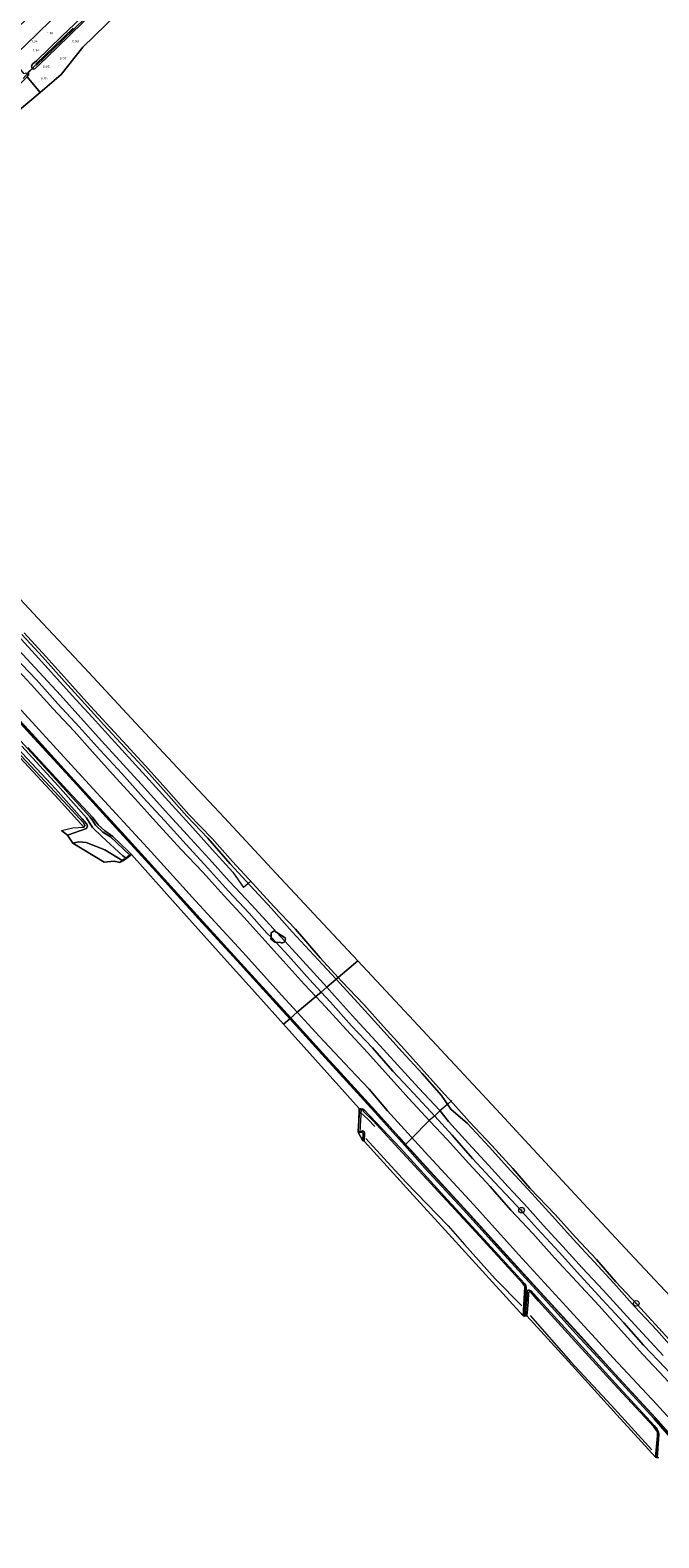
# Model space of a CAD drawing. Extents: x 130905 to 137824, y 412333 to 417928.
# Tile 118 of 256: x 133493 to 133941, y 413049 to 414123. Entities that reach past the tile are written whole.
import ezdxf
from ezdxf.enums import TextEntityAlignment as Align
from ezdxf.lldxf.tags import DXFTag

# ---------------------------------------------------------------- set-up
doc = ezdxf.new("R2010")
doc.units = 0
for name, color, linetype, lineweight in [('B-ME-GR-BOOM-S', 90, 'Continuous', 25), ('B-ME-GR-BOUWLAND_AKKERBOUW-GV', 80, 'Continuous', 13), ('B-ME-GR-GRAS-GV', 60, 'Continuous', 13), ('B-ME-GR-HOUTWAL-GV', 40, 'Continuous', 13), ('B-ME-GW-TALUD_KRUIN-G', 90, 'Continuous', 18), ('B-ME-GW-TALUD_TEEN-G', 90, 'Continuous', 18), ('B-ME-IE-TERREINAFSCHEIDING_DOORGANG-G', 210, 'Continuous', 18), ('B-ME-IE-TERREINAFSCHEIDING_KUNSTMATIG_HEKWERK-G', 20, 'IE-TERREINAFSCHEIDING-KUNSTMATIG', 18), ('B-ME-KG-GRENS_OPNAME-G', 210, 'KG-OPNAME', 18), ('B-ME-KW-KUNSTWERK_DUIKER-G', 170, 'Continuous', 18), ('B-ME-OB-OEVERVOORZIENING-G', 7, 'Continuous', 18), ('B-ME-OG-TERREIN_GROEN-GV', 7, 'Continuous', 18), ('B-ME-OG-WATER_KANAAL-GV', 120, 'Continuous', 18), ('B-ME-OG-WATER_SLOOT-G', 120, 'Continuous', 18), ('B-ME-OG-WATER_SLOOT-GV', 120, 'Continuous', 18), ('B-ME-VH-ONVERHARD-GV', 252, 'Continuous', 18), ('X-XX-AL-HOOGTELABEL-S', 7, 'Continuous', 25)]:
    doc.layers.add(name, color=color, linetype=linetype, lineweight=lineweight)
doc.styles.add('NLCS-ISO-ANNOTATIVE-T18', font='NLCS-ISO.ttf', dxfattribs={"height": 1.8})
doc.styles.get("Standard").update_dxf_attribs({"font": 'arial.ttf'})
doc.linetypes.add('IE-TERREINAFSCHEIDING-KUNSTMATIG', pattern='A,4,[82,NLCS.SHX,S=0.75,R=90,X=0,Y=0],4,-2', length=10)
tags = doc.linetypes.add('KG-OPNAME', pattern='A,5.5,-2,["O",Standard,S=1.8,R=0,X=-0.5,Y=-0.9],-2,5.5,-2,[5,NLCS.SHX,S=0.75,R=0,X=0,Y=0],-2', length=19).pattern_tags.tags
tags[6] = DXFTag(74, 10)

# ---------------------------------------------------------------- blocks, each defined once
blk = doc.blocks.new('SAL-HOOGTELABEL-SO')
at = {"color": 0, "linetype": 'ByBlock', "lineweight": -2, "style": 'NLCS-ISO-ANNOTATIVE-T18'}
blk.add_attdef('HOOGTE', text='', height=1.8, dxfattribs=at).set_placement((2.8, 0), align=Align.RIGHT)
blk = doc.blocks.new('SGR-BOOM_01-SO')
at = {"linetype": 'ByBlock', "lineweight": 18}
h = blk.add_hatch(color=0, dxfattribs=at)
h.dxf.hatch_style = 1
edge = h.paths.add_edge_path()
edge.add_arc((0, 0), 0.25, 0, 360)
at = {"color": 0, "linetype": 'ByBlock', "lineweight": 18}
for radius in [2, 0.25]:
    blk.add_circle((0, 0), radius, dxfattribs=at)

msp = doc.modelspace()

# ---------------------------------------------------------------- linework, layer by layer
at = {"layer": 'B-ME-GR-BOUWLAND_AKKERBOUW-GV'}
msp.add_polyline3d([(133939.833, 413122.025, 0.43), (133938.523, 413106.848, 0.503), (133911.023, 413137.037, 0.548), (133879.113, 413172.069, 0.6), (133846.778, 413207.566, 0.653), (133847.67, 413217.417, 0.612), (133847.971, 413224.163, 0.414), (133848.663, 413224.89, 0.408), (133849.337, 413224.714, 0.326), (133855.116, 413218.063, 0.592), (133880.723, 413189.669, 0.644), (133908.766, 413159.181, 0.586), (133937.282, 413128.398, 0.547), (133939.205, 413125.785, 0.502), (133939.936, 413124.397, 0.377)], close=True, dxfattribs=at)
at = {"layer": 'B-ME-GR-GRAS-GV'}
for points in [[(133530.599, 414111.156, 0.993), (133515.057, 414091.615, 0.974), (133499.982, 414078.894, 0.988), (133490.787, 414090.085, 0.753), (133491.851, 414091.181, 0.809), (133491.834, 414092.342, 0.867), (133491.373, 414093.183, 0.994), (133494.31, 414096.045, 1.007), (133494.65, 414095.699, 0.954), (133495.622, 414095.524, 0.906), (133496.316, 414095.758, 0.873), (133504.905, 414103.816, 0.73), (133520.664, 414119.188, 0.717), (133541.896, 414139.811, 0.725), (133554.261, 414151.527, 0.762), (133561.084, 414145.495, 0.828), (133563.403, 414143.315, 0.965)], [(133464.177, 414041.032, 0.599), (133459.948, 414037.8, 0.412), (133454.224, 414052.717, 0.516), (133453.511, 414054.7, 0.487), (133456.511, 414057.677, 0.516), (133474.189, 414074.457, 0.711), (133487.194, 414086.546, 0.712), (133490.787, 414090.085, 0.753), (133499.982, 414078.894, 0.988), (133478.005, 414060.348, 0.865)], [(133678.165, 413419.372, 0.274), (133677.86, 413419.112, -0.41), (133670.344, 413427.408, -0.41), (133640.165, 413460.636, -0.41), (133612.971, 413490.288, -0.41), (133582.641, 413523.763, -0.41), (133554.086, 413555.119, -0.41), (133523.539, 413588.513, -0.41), (133493.25, 413621.513, -0.41), (133464.391, 413652.892, -0.41), (133435.545, 413684.631, -0.41), (133407.506, 413715.517, -0.41), (133408.565, 413715.61, 0.595), (133409.504, 413714.617, 0.565), (133435.855, 413684.866, 0.108), (133464.988, 413653.345, 0.388), (133494.019, 413621.749, 0.317), (133523.843, 413589.018, 0.398), (133554.715, 413555.392, 0.463), (133582.884, 413523.922, 0.311), (133616.178, 413488.055, 0.629), (133640.594, 413461.019, 0.316), (133670.831, 413427.483, 0.239)], [(133674.441, 413474.393, 3.47), (133679.688, 413468.674, 3.472), (133694.82, 413452.072, 3.515), (133704.289, 413441.634, 3.48), (133700.25, 413438.192, 5.503), (133691.953, 413447.043, 5.495), (133676.982, 413464.054, 5.406), (133667.893, 413473.646, 5.452), (133671.208, 413473.423, 4.727), (133671.736, 413473.251, 4.536), (133672.289, 413473.194, 4.346), (133672.842, 413473.254, 4.155), (133673.369, 413473.429, 3.964), (133673.848, 413473.711, 3.774), (133674.257, 413474.087, 3.583)], [(133737.154, 413346.687, 0.837), (133755.457, 413326.726, 0.732), (133786.992, 413292.578, 0.426), (133815.903, 413261.255, 0.504), (133843.841, 413230.753, 0.538), (133845.038, 413229.023, 0.585), (133845.307, 413227.947, 0.508), (133844.105, 413207.437, 0.477), (133822.294, 413231.434, 0.517), (133795.914, 413260.457, 0.566), (133763.549, 413296.065, 0.626), (133730.877, 413332.011, 0.687), (133731.155, 413337.924, 0.648), (133730.899, 413338.684, 0.682), (133730.26, 413339.13, 0.691), (133729.567, 413339.255, 0.749), (133728.986, 413338.593, 0.677), (133726.869, 413338.706, 0.727), (133726.542, 413339.137, 0.75), (133727.126, 413346.519, 1.191), (133727.246, 413354.464, 0.9), (133730.132, 413354.376, 0.584), (133730.44, 413353.08, 0.916)], [(133727.35, 413355.221, -0.41), (133730.28, 413354.778, -0.41), (133730.302, 413354.821, -0.41), (133730.735, 413354.565, -0.41), (133756.553, 413327.29, -0.41), (133787.724, 413292.922, -0.41), (133816.441, 413261.863, -0.41), (133845.048, 413230.693, -0.41), (133846.133, 413229.126, -0.41), (133846.297, 413227.411, -0.41), (133844.909, 413207.415, -0.41), (133844.105, 413207.437, 0.477), (133845.307, 413227.947, 0.508), (133845.038, 413229.023, 0.585), (133843.841, 413230.753, 0.538), (133815.903, 413261.255, 0.504), (133786.992, 413292.578, 0.426), (133755.457, 413326.726, 0.732), (133737.154, 413346.687, 0.837), (133730.44, 413353.08, 0.916), (133730.132, 413354.376, 0.584), (133727.246, 413354.464, 0.9)], [(133730.899, 413338.684, 0.682), (133731.155, 413337.924, 0.648), (133730.877, 413332.011, 0.687), (133729.859, 413332.17, -0.403), (133730.176, 413337.648, -0.371), (133729.209, 413338.197, -0.387), (133726.538, 413338.349, -0.401), (133726.542, 413339.137, 0.75), (133726.869, 413338.706, 0.727), (133728.986, 413338.593, 0.677), (133729.567, 413339.255, 0.749), (133730.26, 413339.13, 0.691)], [(133849.834, 413225.321, -0.41), (133855.824, 413218.776, -0.41), (133881.602, 413190.393, -0.41), (133909.928, 413159.461, -0.41), (133937.528, 413129.509, -0.41), (133939.569, 413126.908, -0.41), (133940.571, 413124.879, -0.41), (133940.79, 413122.953, -0.41), (133939.56, 413106.401, -0.41), (133938.523, 413106.848, 0.503), (133939.833, 413122.025, 0.43), (133939.936, 413124.397, 0.377), (133939.205, 413125.785, 0.502), (133937.282, 413128.398, 0.547), (133908.766, 413159.181, 0.586), (133880.723, 413189.669, 0.644), (133855.116, 413218.063, 0.592), (133849.337, 413224.714, 0.326), (133848.663, 413224.89, 0.408), (133847.971, 413224.163, 0.414), (133847.67, 413217.417, 0.612), (133846.778, 413207.566, 0.653), (133845.664, 413207.665, -0.41), (133847.122, 413224.761, -0.41), (133847.612, 413225.926, -0.41), (133848.741, 413225.889, -0.41)]]:
    msp.add_polyline3d(points, close=True, dxfattribs=at)
for points in [[(133516.308, 414138.495, 1.574), (133489.831, 414112.945, 1.793), (133479.931, 414103.276, 1.749), (133474.672, 414109.587, 3.893), (133471.827, 414113.124, 6.348), (133492.251, 414132.953, 6.41)], [(133538.512, 414140.956, 1.046), (133515.608, 414118.972, 1.13), (133497.381, 414101.454, 1.186), (133494.953, 414099.249, 1.163), (133494.162, 414098.462, 1.13), (133493.821, 414097.655, 1.102), (133494.31, 414096.045, 1.007), (133491.373, 414093.183, 0.994), (133491.834, 414092.342, 0.867), (133491.851, 414091.181, 0.809), (133490.501, 414092.502, 0.864), (133489.842, 414092.747, 0.989), (133488.811, 414092.243, 0.989), (133479.931, 414103.276, 1.749), (133489.831, 414112.945, 1.793), (133516.308, 414138.495, 1.574)], [(133541.896, 414139.811, 0.725), (133520.664, 414119.188, 0.717), (133504.905, 414103.816, 0.73), (133496.316, 414095.758, 0.873), (133495.622, 414095.524, 0.906), (133494.65, 414095.699, 0.954), (133494.31, 414096.045, 1.007), (133493.821, 414097.655, 1.102), (133494.162, 414098.462, 1.13), (133494.953, 414099.249, 1.163), (133497.381, 414101.454, 1.186), (133515.608, 414118.972, 1.13), (133538.512, 414140.956, 1.046)], [(133523.663, 414124.651, -0.039), (133496.979, 414099.025, -0.039), (133497.236, 414098.715, -0.039), (133497.532, 414098.359, -0.039), (133515.713, 414115.974, -0.039), (133532.328, 414132.051, -0.039)], [(133487.067, 413692.747, 2.793), (133501.663, 413676.879, 2.814), (133517.449, 413659.33, 2.896), (133531.814, 413643.449, 2.874), (133545.535, 413628.545, 2.899), (133560.361, 413612.244, 2.893), (133575.756, 413595.653, 2.825), (133589.924, 413579.954, 2.833), (133604.616, 413563.467, 2.883), (133619.464, 413547.721, 2.746), (133635.527, 413529.578, 2.904), (133649.628, 413514.123, 2.879), (133664.901, 413497.621, 2.873), (133679.581, 413481.098, 2.937), (133698.084, 413461.168, 2.896), (133710.986, 413447.342, 2.875), (133704.289, 413441.634, 3.48), (133694.82, 413452.072, 3.515), (133679.688, 413468.674, 3.472), (133674.441, 413474.393, 3.47), (133674.744, 413474.898, 3.544), (133674.912, 413475.83, 3.506), (133674.739, 413476.76, 3.467), (133668.749, 413480.597, 3.469), (133666.174, 413483.403, 3.468), (133650.652, 413500.301, 3.458), (133635.069, 413516.875, 3.586), (133620.608, 413533.091, 3.524), (133604.756, 413550.211, 3.508), (133589.281, 413566.964, 3.588), (133574.578, 413583.284, 3.51), (133559.177, 413600.237, 3.46), (133543.907, 413616.99, 3.484), (133528.955, 413633.384, 3.449), (133514.543, 413649.599, 3.455), (133499.329, 413665.898, 3.376), (133484.727, 413681.919, 3.416)], [(133488.669, 413694.131, 1.778), (133504.05, 413677.194, 1.778), (133519.117, 413660.457, 1.778), (133533.338, 413644.72, 1.778), (133547.072, 413629.725, 1.778), (133561.942, 413613.735, 1.778), (133577.233, 413596.913, 1.778), (133591.566, 413581.046, 1.778), (133606.082, 413564.61, 1.778), (133622.539, 413547.591, 1.778), (133637.107, 413531.181, 1.778), (133651.514, 413515.405, 1.778), (133666.664, 413499.187, 1.778), (133682.105, 413482.974, 1.778), (133699.5, 413462.647, 1.778), (133712.431, 413448.573, 1.778), (133710.986, 413447.342, 2.875), (133698.084, 413461.168, 2.896), (133679.581, 413481.098, 2.937), (133664.901, 413497.621, 2.873), (133649.628, 413514.123, 2.879), (133635.527, 413529.578, 2.904), (133619.464, 413547.721, 2.746), (133604.616, 413563.467, 2.883), (133589.924, 413579.954, 2.833), (133575.756, 413595.653, 2.825), (133560.361, 413612.244, 2.893), (133545.535, 413628.545, 2.899), (133531.814, 413643.449, 2.874), (133517.449, 413659.33, 2.896), (133501.663, 413676.879, 2.814), (133487.067, 413692.747, 2.793)], [(133481.772, 413676.919, 5.481), (133497.47, 413660.436, 5.449), (133512.704, 413643.432, 5.544), (133527.929, 413627.136, 5.469), (133542.774, 413610.551, 5.478), (133558.21, 413593.853, 5.441), (133573.477, 413576.662, 5.534), (133588.577, 413560.358, 5.471), (133604.091, 413543.292, 5.497), (133619.36, 413526.725, 5.455), (133634.221, 413509.927, 5.563), (133648.937, 413494.452, 5.428), (133661.657, 413480.227, 5.484), (133664.555, 413477.168, 5.469), (133664.526, 413476.153, 5.565), (133667.323, 413473.684, 5.567), (133667.893, 413473.646, 5.452), (133676.982, 413464.054, 5.406), (133691.953, 413447.043, 5.495), (133700.25, 413438.192, 5.503), (133696.489, 413434.987, 5.404), (133688.274, 413443.754, 5.354), (133673.124, 413460.331, 5.393), (133658.187, 413476.976, 5.379), (133645.442, 413491.243, 5.517), (133630.851, 413507.002, 5.444), (133616.005, 413523.63, 5.455), (133600.327, 413539.858, 5.353), (133584.906, 413556.914, 5.419), (133569.902, 413573.529, 5.407), (133554.575, 413590.346, 5.401), (133539.176, 413607.104, 5.446), (133524.266, 413623.894, 5.533), (133509.229, 413640.235, 5.513), (133493.725, 413657.11, 5.457), (133478.338, 413673.822, 5.379)], [(133484.727, 413681.919, 3.416), (133499.329, 413665.898, 3.376), (133514.543, 413649.599, 3.455), (133528.955, 413633.384, 3.449), (133543.907, 413616.99, 3.484), (133559.177, 413600.237, 3.46), (133574.578, 413583.284, 3.51), (133589.281, 413566.964, 3.588), (133604.756, 413550.211, 3.508), (133620.608, 413533.091, 3.524), (133635.069, 413516.875, 3.586), (133650.652, 413500.301, 3.458), (133666.174, 413483.403, 3.468), (133668.749, 413480.597, 3.469), (133666.8, 413481.845, 3.761), (133664.646, 413480.31, 4.462), (133664.555, 413477.168, 5.469), (133661.657, 413480.227, 5.484), (133648.937, 413494.452, 5.428), (133634.221, 413509.927, 5.563), (133619.36, 413526.725, 5.455), (133604.091, 413543.292, 5.497), (133588.577, 413560.358, 5.471), (133573.477, 413576.662, 5.534), (133558.21, 413593.853, 5.441), (133542.774, 413610.551, 5.478), (133527.929, 413627.136, 5.469), (133512.704, 413643.432, 5.544), (133497.47, 413660.436, 5.449), (133481.772, 413676.919, 5.481)], [(133478.338, 413673.822, 5.379), (133493.725, 413657.11, 5.457), (133509.229, 413640.235, 5.513), (133524.266, 413623.894, 5.533), (133539.176, 413607.104, 5.446), (133554.575, 413590.346, 5.401), (133569.902, 413573.529, 5.407), (133584.906, 413556.914, 5.419), (133600.327, 413539.858, 5.353), (133616.005, 413523.63, 5.455), (133630.851, 413507.002, 5.444), (133645.442, 413491.243, 5.517), (133658.187, 413476.976, 5.379), (133673.124, 413460.331, 5.393), (133688.274, 413443.754, 5.354), (133696.489, 413434.987, 5.404), (133683.278, 413423.729, 0.68), (133672.283, 413435.695, 0.694), (133644.155, 413466.92, 0.728), (133610.803, 413503.083, 0.785), (133579.206, 413538.144, 0.74), (133562.597, 413556.01, 0.909), (133537.725, 413583.185, 0.761), (133509.243, 413613.923, 0.77), (133476.474, 413649.965, 0.833)], [(133476.474, 413649.965, 0.833), (133509.243, 413613.923, 0.77), (133537.725, 413583.185, 0.761), (133562.597, 413556.01, 0.909), (133579.206, 413538.144, 0.74), (133610.803, 413503.083, 0.785), (133644.155, 413466.92, 0.728), (133672.283, 413435.695, 0.694), (133683.278, 413423.729, 0.68), (133678.165, 413419.372, 0.274), (133670.831, 413427.483, 0.239), (133640.594, 413461.019, 0.316), (133616.178, 413488.055, 0.629), (133582.884, 413523.922, 0.311), (133554.715, 413555.392, 0.463), (133523.843, 413589.018, 0.398), (133494.019, 413621.749, 0.317), (133464.988, 413653.345, 0.388)], [(133484.183, 413611.599, 0.92), (133510.99, 413582.816, 0.939), (133530.062, 413561.463, 1.048), (133533.263, 413557.657, 1.075), (133533.738, 413556.33, 1.07), (133533.214, 413554.678, 1.128), (133519.646, 413549.937, 1.254), (133515.234, 413553.277, 1.228), (133523.305, 413555.039, 1.245), (133531.127, 413555.718, 1.131), (133531.965, 413556.802, 1.099), (133531.186, 413558.405, 1.098), (133522.589, 413567.813, 1.089), (133510.483, 413580.685, 0.964), (133482.715, 413610.338, 0.95)], [(133488.682, 413614.278, 0.614), (133513.788, 413586.77, 0.654), (133535.377, 413562.868, 0.823), (133537.639, 413560.032, 0.827), (133539.434, 413556.929, 1.061), (133544.703, 413552.146, 0.978), (133550.092, 413548.684, 0.857), (133564.096, 413535.442, 0.84), (133561.561, 413533.35, 1.283), (133558.975, 413535.301, 1.237), (133544.1, 413548.889, 1.164), (133537.458, 413555.474, 1.08), (133533.207, 413562.299, 0.993), (133512.647, 413585.223, 0.85), (133486.982, 413613.318, 0.853)], [(133491.386, 413612.387, -0.41), (133519.824, 413581.411, -0.41), (133537.302, 413562.658, -0.41), (133541.439, 413557.299, -0.41), (133546.065, 413553.006, -0.41), (133551.829, 413549.034, -0.41), (133562.755, 413538.499, -0.41), (133565.066, 413536.073, -0.41), (133564.096, 413535.442, 0.84), (133550.092, 413548.684, 0.857), (133544.703, 413552.146, 0.978), (133539.434, 413556.929, 1.061), (133537.639, 413560.032, 0.827), (133535.377, 413562.868, 0.823), (133513.788, 413586.77, 0.654), (133488.682, 413614.278, 0.614)], [(133945.294, 413170.525, 5.448), (133930.016, 413186.73, 5.48), (133915.826, 413202.553, 5.518), (133900.508, 413219.26, 5.431), (133884.983, 413235.957, 5.438), (133869.839, 413252.818, 5.432), (133854.478, 413269.53, 5.48), (133839.381, 413286.199, 5.413), (133823.669, 413302.809, 5.469), (133808.027, 413319.533, 5.556), (133793.512, 413336.176, 5.498), (133781.259, 413349.671, 5.435), (133766.413, 413365.817, 5.414), (133751.353, 413381.826, 5.609), (133736.879, 413398.385, 5.444), (133721.83, 413414.227, 5.535), (133706.964, 413431.031, 5.509), (133700.25, 413438.192, 5.503), (133704.289, 413441.634, 3.48), (133709.808, 413435.551, 3.459), (133724.846, 413418.902, 3.624), (133739.572, 413402.843, 3.609), (133754.773, 413386.363, 3.586), (133769.913, 413369.735, 3.57), (133784.758, 413353.744, 3.561), (133791.094, 413346.007, 3.64), (133805.265, 413330.331, 3.627), (133819.466, 413314.979, 3.674), (133833.538, 413299.515, 3.69), (133847.279, 413284.683, 3.609), (133858.558, 413272.201, 3.629), (133872.392, 413257.036, 3.653), (133886.315, 413241.805, 3.588), (133901.246, 413225.781, 3.573), (133915.36, 413210.099, 3.564), (133929.168, 413195.102, 3.621), (133943.929, 413179.291, 3.565)], [(133943.929, 413179.291, 3.565), (133929.168, 413195.102, 3.621), (133915.36, 413210.099, 3.564), (133901.246, 413225.781, 3.573), (133886.315, 413241.805, 3.588), (133872.392, 413257.036, 3.653), (133858.558, 413272.201, 3.629), (133847.279, 413284.683, 3.609), (133833.538, 413299.515, 3.69), (133819.466, 413314.979, 3.674), (133805.265, 413330.331, 3.627), (133791.094, 413346.007, 3.64), (133784.758, 413353.744, 3.561), (133769.913, 413369.735, 3.57), (133754.773, 413386.363, 3.586), (133739.572, 413402.843, 3.609), (133724.846, 413418.902, 3.624), (133709.808, 413435.551, 3.459), (133704.289, 413441.634, 3.48), (133710.986, 413447.342, 2.875), (133713.545, 413444.6, 2.871), (133728.951, 413427.655, 2.95), (133742.967, 413412.109, 2.878), (133757.78, 413395.745, 2.942), (133772.201, 413380.139, 2.971), (133786.08, 413364.539, 2.986), (133792.591, 413354.751, 3.192), (133804.472, 413344.567, 2.96), (133820.036, 413327.92, 2.912), (133835.172, 413311.104, 2.958), (133847.65, 413297.445, 2.958), (133865.207, 413278.606, 2.965), (133879.908, 413262.14, 2.957), (133894.707, 413246.118, 3), (133908.89, 413230.723, 2.938), (133923.715, 413214.009, 3.114), (133939.109, 413197.694, 3.053), (133953.824, 413180.958, 3.14)], [(133953.824, 413180.958, 3.14), (133939.109, 413197.694, 3.053), (133923.715, 413214.009, 3.114), (133908.89, 413230.723, 2.938), (133894.707, 413246.118, 3), (133879.908, 413262.14, 2.957), (133865.207, 413278.606, 2.965), (133847.65, 413297.445, 2.958), (133835.172, 413311.104, 2.958), (133820.036, 413327.92, 2.912), (133804.472, 413344.567, 2.96), (133792.591, 413354.751, 3.192), (133786.08, 413364.539, 2.986), (133772.201, 413380.139, 2.971), (133757.78, 413395.745, 2.942), (133742.967, 413412.109, 2.878), (133728.951, 413427.655, 2.95), (133713.545, 413444.6, 2.871), (133710.986, 413447.342, 2.875), (133712.431, 413448.573, 1.778), (133715.028, 413445.747, 1.778), (133730.672, 413429.236, 1.778), (133744.592, 413413.585, 1.778), (133759.646, 413397.136, 1.778), (133773.642, 413381.63, 1.778), (133788.165, 413365.436, 1.778), (133794.377, 413358.685, 1.778), (133806.012, 413345.771, 1.778), (133821.803, 413328.969, 1.778), (133836.944, 413312.572, 1.778), (133848.956, 413298.489, 1.778), (133866.998, 413279.7, 1.778), (133881.373, 413263.588, 1.778), (133896.456, 413247.655, 1.778), (133910.274, 413231.841, 1.778), (133925.503, 413215.562, 1.778), (133940.826, 413198.654, 1.778), (133955.641, 413182.616, 1.778)], [(133975.737, 413104.574, 0.897), (133939.202, 413144.649, 0.929), (133908.343, 413177.633, 0.91), (133875.115, 413214.064, 0.949), (133841.03, 413251.07, 0.919), (133808.802, 413286.751, 0.855), (133774.03, 413324.478, 0.788), (133747.559, 413353.491, 0.894), (133734.443, 413369.053, 0.934), (133720.88, 413383.289, 0.975), (133698.803, 413406.834, 0.661), (133683.278, 413423.729, 0.68), (133696.489, 413434.987, 5.404), (133703.526, 413427.477, 5.447), (133718.431, 413411.241, 5.498), (133733.205, 413395.012, 5.52), (133747.993, 413378.798, 5.454), (133762.728, 413362.316, 5.429), (133777.63, 413346.215, 5.438), (133790.098, 413333.213, 5.598), (133805.6, 413315.957, 5.527), (133820.597, 413299.63, 5.449), (133835.526, 413282.775, 5.412), (133851.107, 413266.2, 5.495), (133866.515, 413248.825, 5.422), (133882.428, 413231.712, 5.386), (133898.406, 413214.764, 5.389), (133914.013, 413197.056, 5.383), (133929.53, 413180.13, 5.406), (133944.89, 413163.546, 5.432)], [(133944.89, 413163.546, 5.432), (133929.53, 413180.13, 5.406), (133914.013, 413197.056, 5.383), (133898.406, 413214.764, 5.389), (133882.428, 413231.712, 5.386), (133866.515, 413248.825, 5.422), (133851.107, 413266.2, 5.495), (133835.526, 413282.775, 5.412), (133820.597, 413299.63, 5.449), (133805.6, 413315.957, 5.527), (133790.098, 413333.213, 5.598), (133777.63, 413346.215, 5.438), (133762.728, 413362.316, 5.429), (133747.993, 413378.798, 5.454), (133733.205, 413395.012, 5.52), (133718.431, 413411.241, 5.498), (133703.526, 413427.477, 5.447), (133696.489, 413434.987, 5.404), (133700.25, 413438.192, 5.503), (133706.964, 413431.031, 5.509), (133721.83, 413414.227, 5.535), (133736.879, 413398.385, 5.444), (133751.353, 413381.826, 5.609), (133766.413, 413365.817, 5.414), (133781.259, 413349.671, 5.435), (133793.512, 413336.176, 5.498), (133808.027, 413319.533, 5.556), (133823.669, 413302.809, 5.469), (133839.381, 413286.199, 5.413), (133854.478, 413269.53, 5.48), (133869.839, 413252.818, 5.432), (133884.983, 413235.957, 5.438), (133900.508, 413219.26, 5.431), (133915.826, 413202.553, 5.518), (133930.016, 413186.73, 5.48), (133945.294, 413170.525, 5.448)], [(133954.887, 413114.147, -0.41), (133937.445, 413134.125, -0.41), (133909.604, 413164.789, -0.41), (133882.066, 413194.476, -0.41), (133855.806, 413223.429, -0.41), (133828.4, 413253.582, -0.41), (133801.425, 413283.19, -0.41), (133774.239, 413312.834, -0.41), (133759.886, 413328.866, -0.41), (133738.193, 413352.89, -0.41), (133713.442, 413380.275, -0.41), (133700.692, 413393.91, -0.41), (133677.86, 413419.112, -0.41), (133678.165, 413419.372, 0.274), (133700.639, 413394.52, 0.38), (133714.042, 413380.552, 0.459), (133738.965, 413353.346, 0.543), (133755.53, 413334.972, 0.45), (133760.71, 413329.25, 0.389), (133775.171, 413313.325, 0.458), (133802.065, 413284.047, 0.603), (133829.791, 413253.423, 0.499), (133856.63, 413224.107, 0.539), (133883.149, 413195.011, 0.651), (133909.965, 413165.683, 0.58), (133938.532, 413134.655, 0.713), (133951.208, 413120.045, 0.885)], [(133951.208, 413120.045, 0.885), (133938.532, 413134.655, 0.713), (133909.965, 413165.683, 0.58), (133883.149, 413195.011, 0.651), (133856.63, 413224.107, 0.539), (133829.791, 413253.423, 0.499), (133802.065, 413284.047, 0.603), (133775.171, 413313.325, 0.458), (133760.71, 413329.25, 0.389), (133755.53, 413334.972, 0.45), (133738.965, 413353.346, 0.543), (133714.042, 413380.552, 0.459), (133700.639, 413394.52, 0.38), (133678.165, 413419.372, 0.274), (133683.278, 413423.729, 0.68), (133698.803, 413406.834, 0.661), (133720.88, 413383.289, 0.975), (133734.443, 413369.053, 0.934), (133747.559, 413353.491, 0.894), (133774.03, 413324.478, 0.788), (133808.802, 413286.751, 0.855), (133841.03, 413251.07, 0.919), (133875.115, 413214.064, 0.949), (133908.343, 413177.633, 0.91), (133939.202, 413144.649, 0.929), (133975.737, 413104.574, 0.897)]]:
    msp.add_polyline3d(points, dxfattribs=at)
at = {"layer": 'B-ME-GR-HOUTWAL-GV'}
for points in [[(133664.555, 413477.168, 5.469), (133667.893, 413473.646, 5.452), (133667.323, 413473.684, 5.567), (133664.526, 413476.153, 5.565)], [(133672.842, 413473.254, 4.155), (133672.289, 413473.194, 4.346), (133671.736, 413473.251, 4.536), (133671.208, 413473.423, 4.727), (133667.893, 413473.646, 5.452), (133664.555, 413477.168, 5.469), (133664.646, 413480.31, 4.462), (133666.8, 413481.845, 3.761), (133668.749, 413480.597, 3.469), (133674.441, 413474.393, 3.47), (133674.257, 413474.087, 3.583), (133673.848, 413473.711, 3.774), (133673.369, 413473.429, 3.964)], [(133674.744, 413474.898, 3.544), (133674.441, 413474.393, 3.47), (133668.749, 413480.597, 3.469), (133674.739, 413476.76, 3.467), (133674.912, 413475.83, 3.506)]]:
    msp.add_polyline3d(points, close=True, dxfattribs=at)
at = {"layer": 'B-ME-GW-TALUD_KRUIN-G'}
for points in [[(133481.772, 413676.919, 5.481), (133497.47, 413660.436, 5.449), (133512.704, 413643.432, 5.544), (133527.929, 413627.136, 5.469), (133542.774, 413610.551, 5.478), (133558.21, 413593.853, 5.441), (133573.477, 413576.662, 5.534), (133588.577, 413560.358, 5.471), (133604.091, 413543.292, 5.497), (133619.36, 413526.725, 5.455), (133634.221, 413509.927, 5.563), (133648.937, 413494.452, 5.428), (133661.657, 413480.227, 5.484), (133664.555, 413477.168, 5.469)], [(133478.338, 413673.822, 5.379), (133493.725, 413657.11, 5.457), (133509.229, 413640.235, 5.513), (133524.266, 413623.894, 5.533), (133539.176, 413607.104, 5.446), (133554.575, 413590.346, 5.401), (133569.902, 413573.529, 5.407), (133584.906, 413556.914, 5.419), (133600.327, 413539.858, 5.353), (133616.005, 413523.63, 5.455), (133630.851, 413507.002, 5.444), (133645.442, 413491.243, 5.517), (133658.187, 413476.976, 5.379), (133673.124, 413460.331, 5.393), (133688.274, 413443.754, 5.354), (133696.489, 413434.987, 5.404)], [(133664.555, 413477.168, 5.469), (133667.893, 413473.646, 5.452)], [(133667.893, 413473.646, 5.452), (133676.982, 413464.054, 5.406), (133691.953, 413447.043, 5.495), (133700.25, 413438.192, 5.503)], [(133696.489, 413434.987, 5.404), (133703.526, 413427.477, 5.447), (133718.431, 413411.241, 5.498), (133733.205, 413395.012, 5.52), (133747.993, 413378.798, 5.454), (133762.728, 413362.316, 5.429), (133777.63, 413346.215, 5.438), (133790.098, 413333.213, 5.598), (133805.6, 413315.957, 5.527), (133820.597, 413299.63, 5.449), (133835.526, 413282.775, 5.412), (133851.107, 413266.2, 5.495), (133866.515, 413248.825, 5.422), (133882.428, 413231.712, 5.386), (133898.406, 413214.764, 5.389), (133914.013, 413197.056, 5.383), (133929.53, 413180.13, 5.406), (133944.89, 413163.546, 5.432), (133960.227, 413146.596, 5.382), (133976.081, 413129.606, 5.442), (133991.29, 413112.597, 5.415), (134006.666, 413096.222, 5.493), (134021.444, 413080.122, 5.502), (134034.015, 413065.898, 5.477)], [(133700.25, 413438.192, 5.503), (133706.964, 413431.031, 5.509), (133721.83, 413414.227, 5.535), (133736.879, 413398.385, 5.444), (133751.353, 413381.826, 5.609), (133766.413, 413365.817, 5.414), (133781.259, 413349.671, 5.435), (133793.512, 413336.176, 5.498), (133808.027, 413319.533, 5.556), (133823.669, 413302.809, 5.469), (133839.381, 413286.199, 5.413), (133854.478, 413269.53, 5.48), (133869.839, 413252.818, 5.432), (133884.983, 413235.957, 5.438), (133900.508, 413219.26, 5.431), (133915.826, 413202.553, 5.518), (133930.016, 413186.73, 5.48), (133945.294, 413170.525, 5.448), (133961.634, 413152.775, 5.441), (133977.02, 413136.027, 5.407), (133991.98, 413119.146, 5.418), (134007.379, 413102.488, 5.41), (134022.323, 413085.874, 5.471), (134037.599, 413069.045, 5.44)]]:
    msp.add_polyline3d(points, dxfattribs=at)
at = {"layer": 'B-ME-GW-TALUD_TEEN-G'}
for points in [[(133689.822, 414338.269, 3.182), (133673.059, 414316.014, 2.428), (133667.173, 414307.521, 2.117), (133663.843, 414301.18, 1.871), (133658.524, 414292.323, 1.661), (133643.783, 414271.967, 1.469), (133626.819, 414252.286, 1.417), (133612.498, 414237.608, 1.55), (133598.178, 414222.931, 1.682), (133584.058, 414207.845, 1.68), (133569.939, 414192.759, 1.678), (133555.64, 414177.861, 1.686), (133541.341, 414162.963, 1.694), (133516.308, 414138.495, 1.574), (133489.831, 414112.945, 1.793), (133479.931, 414103.276, 1.749)], [(133377.324, 413810.094, 3.116), (133378.527, 413807.408, 3.148), (133377.317, 413801.926, 3.344), (133382.409, 413794.039, 3.388), (133396.328, 413778.429, 3.503), (133411.203, 413761.936, 3.441), (133426.541, 413745.264, 3.501), (133441.198, 413729.512, 3.413), (133455.614, 413713.714, 3.447), (133469.875, 413697.851, 3.513), (133484.727, 413681.919, 3.416), (133499.329, 413665.898, 3.376), (133514.543, 413649.599, 3.455), (133528.955, 413633.384, 3.449), (133543.907, 413616.99, 3.484), (133559.177, 413600.237, 3.46), (133574.578, 413583.284, 3.51), (133589.281, 413566.964, 3.588), (133604.756, 413550.211, 3.508), (133620.608, 413533.091, 3.524), (133635.069, 413516.875, 3.586), (133650.652, 413500.301, 3.458), (133666.174, 413483.403, 3.468), (133668.749, 413480.597, 3.469)], [(133399.823, 413724.532, 0.586), (133399.126, 413727.429, 0.974), (133403.811, 413728.955, 1.141), (133409.64, 413722.805, 0.83), (133442.482, 413687.02, 0.783), (133476.474, 413649.965, 0.833), (133509.243, 413613.923, 0.77), (133537.725, 413583.185, 0.761), (133562.597, 413556.01, 0.909), (133579.206, 413538.144, 0.74), (133610.803, 413503.083, 0.785), (133644.155, 413466.92, 0.728), (133672.283, 413435.695, 0.694), (133683.278, 413423.729, 0.68)], [(133668.749, 413480.597, 3.469), (133674.441, 413474.393, 3.47)], [(133674.441, 413474.393, 3.47), (133679.688, 413468.674, 3.472), (133694.82, 413452.072, 3.515), (133704.289, 413441.634, 3.48)], [(133704.289, 413441.634, 3.48), (133709.808, 413435.551, 3.459), (133724.846, 413418.902, 3.624), (133739.572, 413402.843, 3.609), (133754.773, 413386.363, 3.586), (133769.913, 413369.735, 3.57), (133784.758, 413353.744, 3.561), (133791.094, 413346.007, 3.64), (133805.265, 413330.331, 3.627), (133819.466, 413314.979, 3.674), (133833.538, 413299.515, 3.69), (133847.279, 413284.683, 3.609), (133858.558, 413272.201, 3.629), (133872.392, 413257.036, 3.653), (133886.315, 413241.805, 3.588), (133901.246, 413225.781, 3.573), (133915.36, 413210.099, 3.564), (133929.168, 413195.102, 3.621), (133943.929, 413179.291, 3.565)], [(133683.278, 413423.729, 0.68), (133698.803, 413406.834, 0.661), (133720.88, 413383.289, 0.975), (133734.443, 413369.053, 0.934), (133747.559, 413353.491, 0.894), (133774.03, 413324.478, 0.788), (133808.802, 413286.751, 0.855), (133841.03, 413251.07, 0.919), (133875.115, 413214.064, 0.949), (133908.343, 413177.633, 0.91), (133939.202, 413144.649, 0.929), (133975.737, 413104.574, 0.897), (134007.365, 413072.417, 1.109), (134022.361, 413055.663, 1.109)]]:
    msp.add_polyline3d(points, dxfattribs=at)
at = {"layer": 'B-ME-IE-TERREINAFSCHEIDING_DOORGANG-G'}
for points in [[(133494.31, 414096.045, 1.007), (133491.373, 414093.183, 0.994)], [(133561.336, 413533.775, 1.274), (133558.243, 413531.579, 1.313)], [(133647.995, 413515.357, 3.061), (133644.848, 413512.707, 3.269)], [(133727.632, 413352.769, 1.184), (133727.212, 413347.509, 1.239)], [(133780.926, 413349.804, 5.556), (133777.582, 413346.895, 5.589)]]:
    msp.add_polyline3d(points, dxfattribs=at)
at = {"layer": 'B-ME-IE-TERREINAFSCHEIDING_KUNSTMATIG_HEKWERK-G'}
for points in [[(133378.347, 413807.806, 3.223), (133382.325, 413803.616, 2.973), (133393.983, 413790.825, 3.033), (133408.782, 413774.559, 3.137), (133422.839, 413759.244, 3.037), (133436.739, 413744.055, 3.169), (133451.102, 413728.402, 3.218), (133465.519, 413712.504, 3.128), (133479.226, 413697.524, 3.244), (133494.121, 413681.151, 3.129), (133508.228, 413665.686, 3.172), (133522.958, 413649.419, 3.2), (133537.108, 413634.016, 3.201), (133551.013, 413618.659, 3.198), (133565.562, 413602.689, 3.166), (133580.151, 413586.707, 3.178), (133594.049, 413571.341, 3.186), (133608.813, 413555.021, 3.25), (133622.648, 413539.714, 3.169), (133637.269, 413523.51, 3.213), (133644.848, 413512.707, 3.269)], [(133405.334, 413736.19, 2.352), (133400.396, 413734.668, 1.818), (133395.682, 413734.043, 1.464), (133395.371, 413730.293, 1.176), (133397.212, 413727.278, 0.752), (133399.782, 413724.704, 0.615), (133403.353, 413721.645, 0.733), (133407.945, 413716.596, 0.763), (133436.161, 413685.214, 0.357), (133465.21, 413653.518, 0.467), (133494.512, 413622.018, 0.504), (133524.009, 413589.364, 0.434), (133558.165, 413552.109, 0.681), (133586.243, 413521.121, 0.53), (133616.538, 413488.028, 0.63), (133640.758, 413461.299, 0.386), (133671.294, 413427.953, 0.312), (133678.665, 413419.798, 0.337)], [(133558.243, 413531.579, 1.313), (133556.876, 413530.426, 1.066)], [(133563.763, 413535.606, 0.868), (133561.336, 413533.775, 1.274)], [(133650.505, 413517.446, 1.6), (133647.995, 413515.357, 3.061)], [(133678.665, 413419.798, 0.337), (133701.142, 413394.927, 0.414), (133714.269, 413380.647, 0.584), (133739.042, 413353.646, 0.625), (133755.614, 413335.046, 0.452), (133760.479, 413329.604, 0.39)], [(133727.803, 413355.397, 0.825), (133727.632, 413352.769, 1.184)], [(133793.347, 413360.893, 1.722), (133790.847, 413358.556, 3.108), (133784.907, 413353.629, 3.544), (133780.926, 413349.804, 5.556)], [(133727.212, 413347.509, 1.239), (133727.126, 413346.519, 1.191)], [(133727.955, 413352.627, 1.143), (133733.806, 413347.463, 0.999), (133738.617, 413342.355, 0.826)], [(133777.582, 413346.895, 5.589), (133764.616, 413333.829, 0.743), (133760.479, 413329.604, 0.39)], [(133732.098, 413333.869, 0.91), (133760.598, 413302.77, 0.884), (133790.815, 413271.733, 0.787), (133802.464, 413258.307, 0.735), (133824.308, 413233.934, 0.778), (133843.281, 413214.599, 0.716)], [(133760.479, 413329.604, 0.39), (133763.738, 413326.217, 0.472), (133775.277, 413313.48, 0.478), (133802.257, 413284.204, 0.641), (133829.947, 413253.685, 0.588), (133856.566, 413224.469, 0.67), (133883.149, 413195.498, 0.735), (133909.992, 413165.865, 0.614), (133938.589, 413134.828, 0.723), (133951.453, 413120.226, 1.075), (133956.17, 413115.015, 0.849), (133982.54, 413086.1, 0.766), (134011.203, 413054.556, 0.705), (134015.438, 413049.584, 0.762)], [(133849.114, 413207.811, 0.686), (133877.879, 413174.981, 0.731), (133906.92, 413143.95, 0.706), (133935.847, 413112.205, 0.63)]]:
    msp.add_polyline3d(points, dxfattribs=at)
at = {"layer": 'B-ME-KG-GRENS_OPNAME-G'}
for points in [[(133499.982, 414078.894, 0.988), (133515.057, 414091.615, 0.974), (133530.599, 414111.156, 0.993), (133563.403, 414143.315, 0.965), (133564.18, 414144.095, 0.01), (133564.858, 414144.775, 0.01), (133566.015, 414145.936, 1.065), (133584.453, 414164.432, 1.058), (133645.105, 414230.758, 0.925), (133671.285, 414260.992, 0.974), (133672.461, 414262.35, -0.182), (133672.902, 414262.858, -0.182), (133673.822, 414263.921, 0.784), (133705.928, 414300.998, 0.952), (133755.328, 414361.261, 1.014)], [(133478.005, 414060.348, 0.865), (133499.982, 414078.894, 0.988)], [(133397.363, 413812.719, 1.778), (133430.76, 413776.963, 1.778), (133464.683, 413740.643, 1.778), (133498.272, 413704.681, 1.778), (133531.589, 413669.009, 1.778), (133565.021, 413633.215, 1.778), (133597.985, 413597.922, 1.778), (133631.31, 413562.242, 1.778), (133664.935, 413526.243, 1.778), (133698.492, 413490.315, 1.778), (133726.378, 413460.458, 1.778)], [(133515.234, 413553.277, 1.228), (133523.305, 413555.039, 1.245), (133531.127, 413555.718, 1.131), (133513.041, 413575.453, 0.93), (133485.913, 413605.055, 0.923), (133458.785, 413634.658, 0.915), (133431.656, 413664.26, 0.84), (133404.528, 413693.862, 0.9), (133386.442, 413713.597, 0.87), (133378.08, 413717.961, 0.916), (133360.178, 413724.492, 0.789)], [(133515.234, 413553.277, 1.228), (133519.646, 413549.937, 1.254)], [(133519.646, 413549.937, 1.254), (133523.481, 413544.199, 1.26)], [(133523.481, 413544.199, 1.26), (133545.725, 413530.788, 1.233)], [(133556.94, 413530.411, 1.048), (133558.97, 413531.554, 1.321), (133561.561, 413533.35, 1.283), (133564.096, 413535.442, 0.84), (133565.066, 413536.073, -0.41), (133598.203, 413499.145, -0.41), (133629.095, 413464.718, -0.41), (133655.124, 413435.71, -0.41), (133673.416, 413415.325, -0.41)], [(133545.725, 413530.788, 1.233), (133552.934, 413531.357, 1.271)], [(133552.934, 413531.357, 1.271), (133556.94, 413530.411, 1.048)], [(133726.378, 413460.458, 1.778), (133759.69, 413424.681, 1.778), (133792.079, 413389.894, 1.778), (133824.891, 413354.653, 1.778), (133857.129, 413320.03, 1.778), (133890.36, 413284.339, 1.778), (133923.555, 413248.687, 1.778), (133956.412, 413213.398, 1.778), (133989.487, 413177.876, 1.778), (134021.057, 413143.969, 1.778), (134046.869, 413116.246, 1.778), (134066.877, 413094.758, 1.778)], [(133673.416, 413415.325, -0.41), (133727.35, 413355.221, -0.41), (133727.246, 413354.464, 0.9), (133727.126, 413346.519, 1.191), (133726.542, 413339.137, 0.75), (133726.538, 413338.349, -0.401), (133729.859, 413332.17, -0.403), (133730.877, 413332.011, 0.687), (133763.549, 413296.065, 0.626), (133795.914, 413260.457, 0.566), (133822.294, 413231.434, 0.517), (133844.105, 413207.437, 0.477), (133844.909, 413207.415, -0.41), (133845.664, 413207.665, -0.41), (133846.778, 413207.566, 0.653), (133879.113, 413172.069, 0.6), (133911.023, 413137.037, 0.548), (133938.523, 413106.848, 0.503), (133939.56, 413106.401, -0.41), (133940.939, 413106.625, -0.41)]]:
    msp.add_polyline3d(points, dxfattribs=at)
at = {"layer": 'B-ME-KW-KUNSTWERK_DUIKER-G'}
for points in [[(133487.972, 414088.91, 0.114), (133489.962, 414091.087, 0.128), (133497.236, 414098.715, -0.039)], [(133728.053, 413338.313, 0.456), (133728.958, 413354.915, 0.55)]]:
    msp.add_polyline3d(points, dxfattribs=at)
at = {"layer": 'B-ME-OB-OEVERVOORZIENING-G'}
for points in [[(133488.669, 413694.131, 1.778), (133504.05, 413677.194, 1.778), (133519.117, 413660.457, 1.778), (133533.338, 413644.72, 1.778), (133547.072, 413629.725, 1.778), (133561.942, 413613.735, 1.778), (133577.233, 413596.913, 1.778), (133591.566, 413581.046, 1.778), (133606.082, 413564.61, 1.778), (133622.539, 413547.591, 1.778), (133637.107, 413531.181, 1.778), (133651.514, 413515.405, 1.778), (133666.664, 413499.187, 1.778), (133682.105, 413482.974, 1.778), (133699.5, 413462.647, 1.778), (133712.431, 413448.573, 1.778)], [(133712.431, 413448.573, 1.778), (133715.028, 413445.747, 1.778), (133730.672, 413429.236, 1.778), (133744.592, 413413.585, 1.778), (133759.646, 413397.136, 1.778), (133773.642, 413381.63, 1.778), (133788.165, 413365.436, 1.778), (133794.377, 413358.685, 1.778), (133806.012, 413345.771, 1.778), (133821.803, 413328.969, 1.778), (133836.944, 413312.572, 1.778), (133848.956, 413298.489, 1.778), (133866.998, 413279.7, 1.778), (133881.373, 413263.588, 1.778), (133896.456, 413247.655, 1.778), (133910.274, 413231.841, 1.778), (133925.503, 413215.562, 1.778), (133940.826, 413198.654, 1.778), (133955.641, 413182.616, 1.778)]]:
    msp.add_polyline3d(points, dxfattribs=at)
at = {"layer": 'B-ME-OG-TERREIN_GROEN-GV'}
for points in [[(133531.965, 413556.802, 1.099), (133531.127, 413555.718, 1.131), (133513.041, 413575.453, 0.93), (133485.913, 413605.055, 0.923), (133458.785, 413634.658, 0.915), (133431.656, 413664.26, 0.84), (133404.528, 413693.862, 0.9), (133386.442, 413713.597, 0.87), (133392.454, 413709.108, 0.889), (133402.369, 413698.012, 0.981), (133427.936, 413671.562, 0.843), (133455.845, 413640.076, 0.917), (133482.715, 413610.338, 0.95), (133510.483, 413580.685, 0.964), (133522.589, 413567.813, 1.089), (133531.186, 413558.405, 1.098)], [(133558.97, 413531.554, 1.321), (133556.94, 413530.411, 1.048), (133552.934, 413531.357, 1.271), (133545.725, 413530.788, 1.233), (133523.481, 413544.199, 1.26), (133527.724, 413545.232, 1.269), (133532.773, 413544.618, 1.307), (133546.083, 413539.357, 1.295)]]:
    msp.add_polyline3d(points, close=True, dxfattribs=at)
at = {"layer": 'B-ME-OG-WATER_KANAAL-GV'}
for points in [[(133464.683, 413740.643, 1.778), (133498.272, 413704.681, 1.778), (133531.589, 413669.009, 1.778), (133565.021, 413633.215, 1.778), (133597.985, 413597.922, 1.778), (133631.31, 413562.242, 1.778), (133664.935, 413526.243, 1.778), (133698.492, 413490.315, 1.778), (133726.378, 413460.458, 1.778), (133712.431, 413448.573, 1.778), (133699.5, 413462.647, 1.778), (133682.105, 413482.974, 1.778), (133666.664, 413499.187, 1.778), (133651.514, 413515.405, 1.778), (133637.107, 413531.181, 1.778), (133622.539, 413547.591, 1.778), (133606.082, 413564.61, 1.778), (133591.566, 413581.046, 1.778), (133577.233, 413596.913, 1.778), (133561.942, 413613.735, 1.778), (133547.072, 413629.725, 1.778), (133533.338, 413644.72, 1.778), (133519.117, 413660.457, 1.778), (133504.05, 413677.194, 1.778), (133488.669, 413694.131, 1.778)], [(133955.641, 413182.616, 1.778), (133940.826, 413198.654, 1.778), (133925.503, 413215.562, 1.778), (133910.274, 413231.841, 1.778), (133896.456, 413247.655, 1.778), (133881.373, 413263.588, 1.778), (133866.998, 413279.7, 1.778), (133848.956, 413298.489, 1.778), (133836.944, 413312.572, 1.778), (133821.803, 413328.969, 1.778), (133806.012, 413345.771, 1.778), (133794.377, 413358.685, 1.778), (133788.165, 413365.436, 1.778), (133773.642, 413381.63, 1.778), (133759.646, 413397.136, 1.778), (133744.592, 413413.585, 1.778), (133730.672, 413429.236, 1.778), (133715.028, 413445.747, 1.778), (133712.431, 413448.573, 1.778), (133726.378, 413460.458, 1.778), (133759.69, 413424.681, 1.778), (133792.079, 413389.894, 1.778), (133824.891, 413354.653, 1.778), (133857.129, 413320.03, 1.778), (133890.36, 413284.339, 1.778), (133923.555, 413248.687, 1.778), (133956.412, 413213.398, 1.778)]]:
    msp.add_polyline3d(points, dxfattribs=at)
at = {"layer": 'B-ME-OG-WATER_SLOOT-G'}
for points in [[(133652.56, 414259.609, 0.957), (133651.888, 414259.217, 0.992), (133651.006, 414258.402, 1.018), (133642.712, 414249.412, 0.978), (133623.722, 414228.628, 1.079), (133601.843, 414204.904, 1.069), (133579.053, 414181.45, 1.075), (133553.796, 414156.298, 1.171), (133538.512, 414140.956, 1.046), (133515.608, 414118.972, 1.13), (133497.381, 414101.454, 1.186), (133494.953, 414099.249, 1.163), (133494.162, 414098.462, 1.13), (133493.821, 414097.655, 1.102), (133494.31, 414096.045, 1.007)], [(133563.403, 414143.315, 0.965), (133561.084, 414145.495, 0.828), (133554.261, 414151.527, 0.762), (133541.896, 414139.811, 0.725), (133520.664, 414119.188, 0.717), (133504.905, 414103.816, 0.73), (133496.316, 414095.758, 0.873), (133495.622, 414095.524, 0.906), (133494.65, 414095.699, 0.954), (133494.31, 414096.045, 1.007)], [(133564.096, 413535.442, 0.84), (133550.092, 413548.684, 0.857), (133544.703, 413552.146, 0.978), (133539.434, 413556.929, 1.061), (133537.639, 413560.032, 0.827), (133535.377, 413562.868, 0.823), (133513.788, 413586.77, 0.654), (133488.682, 413614.278, 0.614), (133459.444, 413646.276, 0.591), (133436.829, 413671.219, 0.698), (133407.626, 413703.495, 0.754), (133401.383, 413709.801, 0.59)], [(133408.565, 413715.61, 0.595), (133409.504, 413714.617, 0.565), (133435.855, 413684.866, 0.108), (133464.988, 413653.345, 0.388), (133494.019, 413621.749, 0.317), (133523.843, 413589.018, 0.398), (133554.715, 413555.392, 0.463), (133582.884, 413523.922, 0.311), (133616.178, 413488.055, 0.629), (133640.594, 413461.019, 0.316), (133670.831, 413427.483, 0.239), (133678.165, 413419.372, 0.274)], [(133710.986, 413447.342, 2.875), (133698.084, 413461.168, 2.896), (133679.581, 413481.098, 2.937), (133664.901, 413497.621, 2.873), (133649.628, 413514.123, 2.879), (133635.527, 413529.578, 2.904), (133619.464, 413547.721, 2.746), (133604.616, 413563.467, 2.883), (133589.924, 413579.954, 2.833), (133575.756, 413595.653, 2.825), (133560.361, 413612.244, 2.893), (133545.535, 413628.545, 2.899), (133531.814, 413643.449, 2.874), (133517.449, 413659.33, 2.896), (133501.663, 413676.879, 2.814), (133487.067, 413692.747, 2.793)], [(133953.824, 413180.958, 3.14), (133939.109, 413197.694, 3.053), (133923.715, 413214.009, 3.114), (133908.89, 413230.723, 2.938), (133894.707, 413246.118, 3), (133879.908, 413262.14, 2.957), (133865.207, 413278.606, 2.965), (133847.65, 413297.445, 2.958), (133835.172, 413311.104, 2.958), (133820.036, 413327.92, 2.912), (133804.472, 413344.567, 2.96), (133792.591, 413354.751, 3.192), (133786.08, 413364.539, 2.986), (133772.201, 413380.139, 2.971), (133757.78, 413395.745, 2.942), (133742.967, 413412.109, 2.878), (133728.951, 413427.655, 2.95), (133713.545, 413444.6, 2.871), (133710.986, 413447.342, 2.875)], [(133678.165, 413419.372, 0.274), (133700.639, 413394.52, 0.38), (133714.042, 413380.552, 0.459), (133738.965, 413353.346, 0.543), (133755.53, 413334.972, 0.45), (133760.71, 413329.25, 0.389), (133775.171, 413313.325, 0.458), (133802.065, 413284.047, 0.603), (133829.791, 413253.423, 0.499), (133856.63, 413224.107, 0.539), (133883.149, 413195.011, 0.651), (133909.965, 413165.683, 0.58), (133938.532, 413134.655, 0.713), (133951.208, 413120.045, 0.885), (133955.91, 413114.716, 0.587), (133982.076, 413086.063, 0.48), (134010.996, 413054.383, 0.456), (134015.257, 413049.424, 0.544)], [(133844.105, 413207.437, 0.477), (133845.307, 413227.947, 0.508), (133845.038, 413229.023, 0.585), (133843.841, 413230.753, 0.538), (133815.903, 413261.255, 0.504), (133786.992, 413292.578, 0.426), (133755.457, 413326.726, 0.732), (133737.154, 413346.687, 0.837), (133730.44, 413353.08, 0.916), (133730.132, 413354.376, 0.584), (133727.246, 413354.464, 0.9)], [(133726.542, 413339.137, 0.75), (133726.869, 413338.706, 0.727), (133728.986, 413338.593, 0.677), (133729.567, 413339.255, 0.749), (133730.26, 413339.13, 0.691), (133730.899, 413338.684, 0.682), (133731.155, 413337.924, 0.648), (133730.877, 413332.011, 0.687)], [(133938.523, 413106.848, 0.503), (133939.833, 413122.025, 0.43), (133939.936, 413124.397, 0.377), (133939.205, 413125.785, 0.502), (133937.282, 413128.398, 0.547), (133908.766, 413159.181, 0.586), (133880.723, 413189.669, 0.644), (133855.116, 413218.063, 0.592), (133849.337, 413224.714, 0.326), (133848.663, 413224.89, 0.408), (133847.971, 413224.163, 0.414), (133847.67, 413217.417, 0.612), (133846.778, 413207.566, 0.653)]]:
    msp.add_polyline3d(points, dxfattribs=at)
at = {"layer": 'B-ME-OG-WATER_SLOOT-GV'}
for points in [[(133532.328, 414132.051, -0.039), (133515.713, 414115.974, -0.039), (133497.532, 414098.359, -0.039), (133497.236, 414098.715, -0.039), (133496.979, 414099.025, -0.039), (133523.663, 414124.651, -0.039)], [(133464.391, 413652.892, -0.41), (133493.25, 413621.513, -0.41), (133523.539, 413588.513, -0.41), (133554.086, 413555.119, -0.41), (133582.641, 413523.763, -0.41), (133612.971, 413490.288, -0.41), (133640.165, 413460.636, -0.41), (133670.344, 413427.408, -0.41), (133677.86, 413419.112, -0.41), (133673.416, 413415.325, -0.41), (133655.124, 413435.71, -0.41), (133629.095, 413464.718, -0.41), (133598.203, 413499.145, -0.41), (133565.066, 413536.073, -0.41), (133562.755, 413538.499, -0.41), (133551.829, 413549.034, -0.41), (133546.065, 413553.006, -0.41), (133541.439, 413557.299, -0.41), (133537.302, 413562.658, -0.41), (133519.824, 413581.411, -0.41), (133491.386, 413612.387, -0.41)], [(133940.939, 413106.625, -0.41), (133939.56, 413106.401, -0.41), (133940.79, 413122.953, -0.41), (133940.571, 413124.879, -0.41), (133939.569, 413126.908, -0.41), (133937.528, 413129.509, -0.41), (133909.928, 413159.461, -0.41), (133881.602, 413190.393, -0.41), (133855.824, 413218.776, -0.41), (133849.834, 413225.321, -0.41), (133848.741, 413225.889, -0.41), (133847.612, 413225.926, -0.41), (133847.122, 413224.761, -0.41), (133845.664, 413207.665, -0.41), (133844.909, 413207.415, -0.41), (133846.297, 413227.411, -0.41), (133846.133, 413229.126, -0.41), (133845.048, 413230.693, -0.41), (133816.441, 413261.863, -0.41), (133787.724, 413292.922, -0.41), (133756.553, 413327.29, -0.41), (133730.735, 413354.565, -0.41), (133730.302, 413354.821, -0.41), (133730.28, 413354.778, -0.41), (133727.35, 413355.221, -0.41), (133673.416, 413415.325, -0.41), (133677.86, 413419.112, -0.41), (133700.692, 413393.91, -0.41), (133713.442, 413380.275, -0.41), (133738.193, 413352.89, -0.41), (133759.886, 413328.866, -0.41), (133774.239, 413312.834, -0.41), (133801.425, 413283.19, -0.41), (133828.4, 413253.582, -0.41), (133855.806, 413223.429, -0.41), (133882.066, 413194.476, -0.41), (133909.604, 413164.789, -0.41), (133937.445, 413134.125, -0.41), (133954.887, 413114.147, -0.41)]]:
    msp.add_polyline3d(points, dxfattribs=at)
msp.add_polyline3d([(133730.176, 413337.648, -0.371), (133729.859, 413332.17, -0.403), (133726.538, 413338.349, -0.401), (133729.209, 413338.197, -0.387)], close=True, dxfattribs=at)
at = {"layer": 'B-ME-VH-ONVERHARD-GV'}
msp.add_polyline3d([(133486.982, 413613.318, 0.853), (133512.647, 413585.223, 0.85), (133533.207, 413562.299, 0.993), (133537.458, 413555.474, 1.08), (133544.1, 413548.889, 1.164), (133558.975, 413535.301, 1.237), (133561.561, 413533.35, 1.283), (133558.97, 413531.554, 1.321), (133546.083, 413539.357, 1.295), (133532.773, 413544.618, 1.307), (133527.724, 413545.232, 1.269), (133523.481, 413544.199, 1.26), (133519.646, 413549.937, 1.254), (133533.214, 413554.678, 1.128), (133533.738, 413556.33, 1.07), (133533.263, 413557.657, 1.075), (133530.062, 413561.463, 1.048), (133510.99, 413582.816, 0.939), (133484.183, 413611.599, 0.92)], dxfattribs=at)

# ---------------------------------------------------------------- block references
at = {"layer": 'B-ME-GR-BOOM-S'}
for p in [(133843.07, 413282.81, 7.042), (133924.791, 413216.418, 1.871)]:
    msp.add_blockref('SGR-BOOM_01-SO', p, dxfattribs=at)
at = {"layer": 'X-XX-AL-HOOGTELABEL-S'}
for p, values in [((133495.432, 414114.568, 1.342), {'HOOGTE': '1.34'}), ((133506.633, 414120.215, 1.304), {'HOOGTE': '1.30'}), ((133524.964, 414114.411, 0.993), {'HOOGTE': '0.99'}), ((133496.724, 414108.096, 1.343), {'HOOGTE': '1.34'}), ((133504.056, 414096.338, 0.951), {'HOOGTE': '0.95'}), ((133516.05, 414102.173, 0.967), {'HOOGTE': '0.97'}), ((133502.936, 414087.958, 0.954), {'HOOGTE': '0.95'})]:
    msp.add_blockref('SAL-HOOGTELABEL-SO', p, dxfattribs=at).add_auto_attribs(values)

doc.saveas('drawing.dxf')
